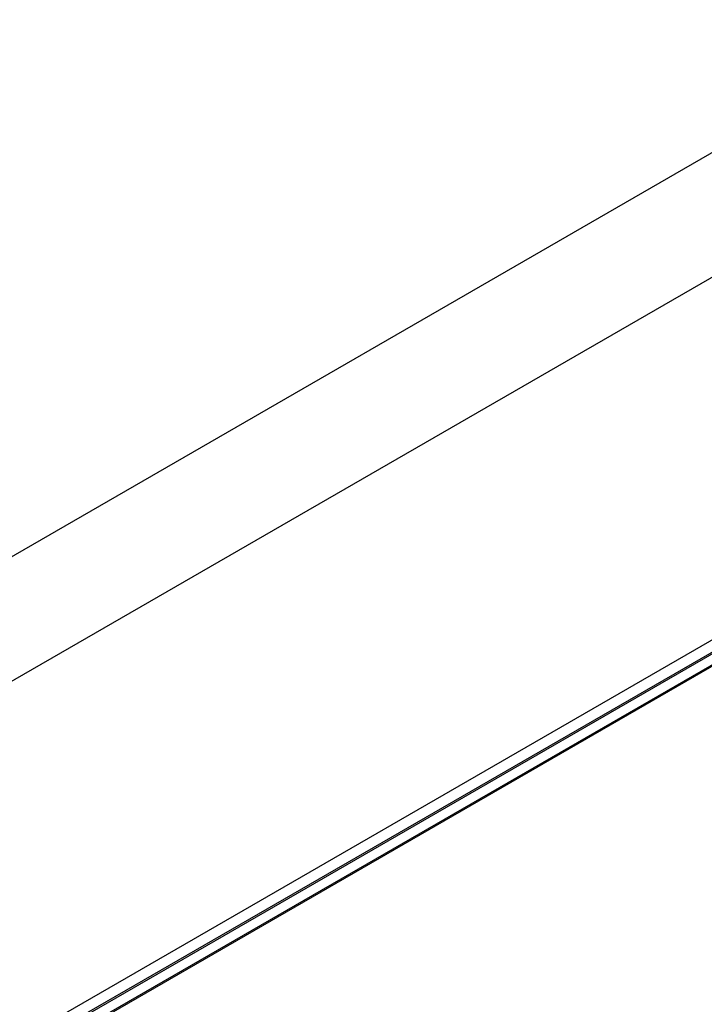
# Paper-space layout 'Sheet1' of a CAD drawing. Header units: millimetres. Extents: x 0 to 420, y 0 to 297.
# Tile 119 of 135: x 320.54 to 327.95, y 269.44 to 280.11. Entities that reach past the tile are written whole.
import ezdxf

# ---------------------------------------------------------------- set-up
doc = ezdxf.new("R2010")
doc.units = ezdxf.units.MM
doc.layers.add('SLD-0', color=179, linetype='Continuous')

psp = doc.layouts.new('Sheet1')

# ---------------------------------------------------------------- linework, layer by layer
at = {"layer": 'SLD-0', "color": 179, "linetype": 'Continuous', "lineweight": 25}
for p, q in [((333.18, 281.636), (307.928, 267.058)), ((335.211, 281.456), (309.896, 266.842)), ((339.321, 279.899), (313.469, 264.975)), ((339.349, 279.783), (313.727, 264.992)), ((339.379, 279.78), (313.757, 264.989)), ((339.379, 279.664), (313.958, 264.989)), ((339.308, 279.605), (321.136, 269.115))]:
    psp.add_line(p, q, dxfattribs=at)

doc.saveas('drawing.dxf')
